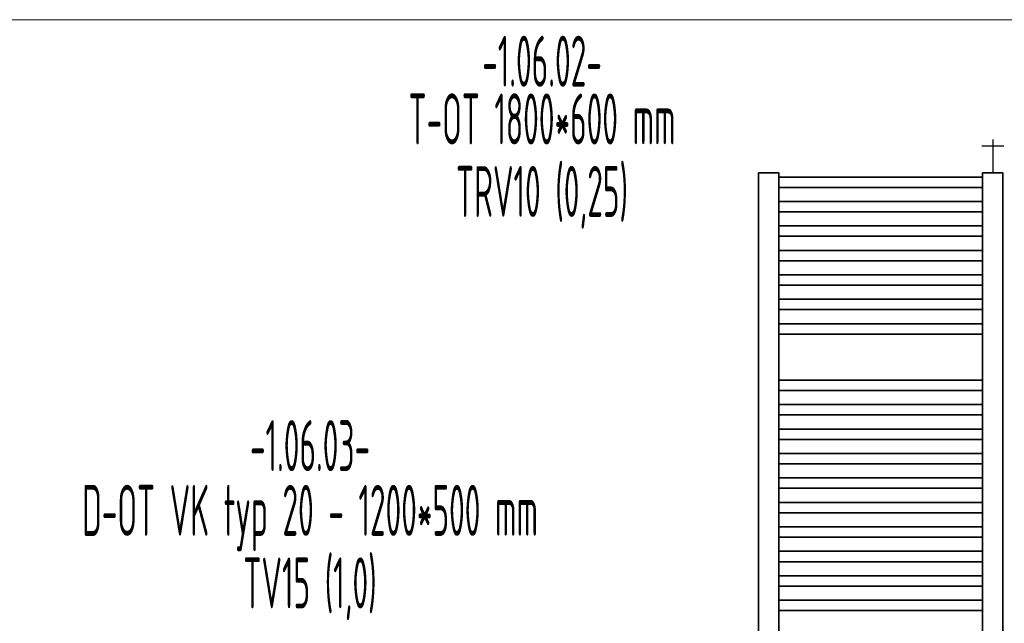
# Model space of a CAD drawing. Header units: millimetres. Extents: x 17747 to 112039, y -74980 to 446921.
# Tile 147 of 256: x 61556 to 63972, y -73742 to -72260. Entities that reach past the tile are written whole.
import ezdxf
from ezdxf.enums import TextEntityAlignment as Align

# ---------------------------------------------------------------- set-up
doc = ezdxf.new("R2010")
doc.units = ezdxf.units.MM
doc.linetypes.add('phl_thick', pattern=[0])
for name, color, linetype, lineweight in [('JS_VYT_POPIS - OBECNĚ', 7, 'Continuous', 5), ('UT_SCHÉMA_SYMBOLY', 7, 'Continuous', 25), ('UT_ZAŘÍZENÍ - OT', 3, 'Continuous', 35), ('VZT_50 POPIS - OBECNE', 7, 'Continuous', 5)]:
    doc.layers.add(name, color=color, linetype=linetype, lineweight=lineweight)
doc.styles.add('VZT_POPIS', font='isocp.shx', dxfattribs={"width": 0.6, "height": 125})

msp = doc.modelspace()

# ---------------------------------------------------------------- linework, layer by layer
at = {"layer": 'UT_SCHÉMA_SYMBOLY'}
for p, q in [((63916, -72570.2), (63970, -72570.2)), ((63943, -72554.2), (63943, -72636.1))]:
    msp.add_line(p, q, dxfattribs=at)
at = {"layer": 'UT_ZAŘÍZENÍ - OT', "linetype": 'Continuous'}
for p, q in [((63418, -72636.1), (63368, -72636.1)), ((63368, -72636.1), (63368, -74456.1)), ((63418, -74456.1), (63418, -72636.1)), ((63418, -72646.4), (63918, -72646.4)), ((63418, -72646.4), (63918, -72646.4)), ((63418, -72646.4), (63918, -72646.4)), ((63418, -72646.4), (63918, -72646.4)), ((63418, -72646.4), (63918, -72646.4)), ((63418, -72646.4), (63918, -72646.4)), ((63418, -72646.4), (63918, -72646.4)), ((63418, -72646.4), (63918, -72646.4)), ((63418, -72646.4), (63918, -72646.4)), ((63418, -72646.4), (63918, -72646.4)), ((63418, -72646.4), (63918, -72646.4)), ((63418, -72646.4), (63918, -72646.4)), ((63418, -72646.4), (63918, -72646.4)), ((63418, -72646.4), (63918, -72646.4)), ((63418, -72646.4), (63918, -72646.4)), ((63418, -72646.4), (63918, -72646.4)), ((63418, -72646.4), (63918, -72646.4)), ((63418, -72646.4), (63918, -72646.4)), ((63418, -72646.4), (63918, -72646.4)), ((63418, -72646.4), (63918, -72646.4)), ((63418, -72646.4), (63918, -72646.4)), ((63418, -72646.4), (63918, -72646.4)), ((63418, -72646.4), (63918, -72646.4)), ((63418, -72646.4), (63918, -72646.4)), ((63418, -72646.4), (63918, -72646.4)), ((63418, -72646.4), (63918, -72646.4)), ((63418, -72646.4), (63918, -72646.4)), ((63418, -72646.4), (63918, -72646.4)), ((63418, -72646.4), (63918, -72646.4)), ((63418, -72646.4), (63918, -72646.4)), ((63418, -72646.4), (63918, -72646.4)), ((63418, -72646.4), (63918, -72646.4)), ((63418, -72646.4), (63918, -72646.4)), ((63418, -72646.4), (63918, -72646.4)), ((63968, -72636.1), (63918, -72636.1)), ((63918, -72636.1), (63918, -74456.1)), ((63968, -74456.1), (63968, -72636.1)), ((63418, -72671.8), (63918, -72671.8)), ((63418, -72671.8), (63918, -72671.8)), ((63418, -72671.8), (63918, -72671.8)), ((63418, -72671.8), (63918, -72671.8)), ((63418, -72671.8), (63918, -72671.8)), ((63418, -72671.8), (63918, -72671.8)), ((63418, -72671.8), (63918, -72671.8)), ((63418, -72671.8), (63918, -72671.8)), ((63418, -72671.8), (63918, -72671.8)), ((63418, -72671.8), (63918, -72671.8)), ((63418, -72671.8), (63918, -72671.8)), ((63418, -72671.8), (63918, -72671.8)), ((63418, -72671.8), (63918, -72671.8)), ((63418, -72671.8), (63918, -72671.8)), ((63418, -72671.8), (63918, -72671.8)), ((63418, -72671.8), (63918, -72671.8)), ((63418, -72671.8), (63918, -72671.8)), ((63418, -72671.8), (63918, -72671.8)), ((63418, -72671.8), (63918, -72671.8)), ((63418, -72671.8), (63918, -72671.8)), ((63418, -72671.8), (63918, -72671.8)), ((63418, -72671.8), (63918, -72671.8)), ((63418, -72671.8), (63918, -72671.8)), ((63418, -72671.8), (63918, -72671.8)), ((63418, -72671.8), (63918, -72671.8)), ((63418, -72671.8), (63918, -72671.8)), ((63418, -72671.8), (63918, -72671.8)), ((63418, -72671.8), (63918, -72671.8)), ((63418, -72671.8), (63918, -72671.8)), ((63418, -72671.8), (63918, -72671.8)), ((63418, -72671.8), (63918, -72671.8)), ((63418, -72671.8), (63918, -72671.8)), ((63418, -72671.8), (63918, -72671.8)), ((63418, -72671.8), (63918, -72671.8)), ((63418, -72706.4), (63918, -72706.4)), ((63418, -72706.4), (63918, -72706.4)), ((63418, -72706.4), (63918, -72706.4)), ((63418, -72706.4), (63918, -72706.4)), ((63418, -72706.4), (63918, -72706.4)), ((63418, -72706.4), (63918, -72706.4)), ((63418, -72706.4), (63918, -72706.4)), ((63418, -72706.4), (63918, -72706.4)), ((63418, -72706.4), (63918, -72706.4)), ((63418, -72706.4), (63918, -72706.4)), ((63418, -72706.4), (63918, -72706.4)), ((63418, -72706.4), (63918, -72706.4)), ((63418, -72706.4), (63918, -72706.4)), ((63418, -72706.4), (63918, -72706.4)), ((63418, -72706.4), (63918, -72706.4)), ((63418, -72706.4), (63918, -72706.4)), ((63418, -72706.4), (63918, -72706.4)), ((63418, -72706.4), (63918, -72706.4)), ((63418, -72706.4), (63918, -72706.4)), ((63418, -72706.4), (63918, -72706.4)), ((63418, -72706.4), (63918, -72706.4)), ((63418, -72706.4), (63918, -72706.4)), ((63418, -72706.4), (63918, -72706.4)), ((63418, -72706.4), (63918, -72706.4)), ((63418, -72706.4), (63918, -72706.4)), ((63418, -72706.4), (63918, -72706.4)), ((63418, -72706.4), (63918, -72706.4)), ((63418, -72706.4), (63918, -72706.4)), ((63418, -72706.4), (63918, -72706.4)), ((63418, -72706.4), (63918, -72706.4)), ((63418, -72706.4), (63918, -72706.4)), ((63418, -72706.4), (63918, -72706.4)), ((63418, -72706.4), (63918, -72706.4)), ((63418, -72706.4), (63918, -72706.4)), ((63418, -72731.8), (63918, -72731.8)), ((63418, -72731.8), (63918, -72731.8)), ((63418, -72731.8), (63918, -72731.8)), ((63418, -72731.8), (63918, -72731.8)), ((63418, -72731.8), (63918, -72731.8)), ((63418, -72731.8), (63918, -72731.8)), ((63418, -72731.8), (63918, -72731.8)), ((63418, -72731.8), (63918, -72731.8)), ((63418, -72731.8), (63918, -72731.8)), ((63418, -72731.8), (63918, -72731.8)), ((63418, -72731.8), (63918, -72731.8)), ((63418, -72731.8), (63918, -72731.8)), ((63418, -72731.8), (63918, -72731.8)), ((63418, -72731.8), (63918, -72731.8)), ((63418, -72731.8), (63918, -72731.8)), ((63418, -72731.8), (63918, -72731.8)), ((63418, -72731.8), (63918, -72731.8)), ((63418, -72731.8), (63918, -72731.8)), ((63418, -72731.8), (63918, -72731.8)), ((63418, -72731.8), (63918, -72731.8)), ((63418, -72731.8), (63918, -72731.8)), ((63418, -72731.8), (63918, -72731.8)), ((63418, -72731.8), (63918, -72731.8)), ((63418, -72731.8), (63918, -72731.8)), ((63418, -72731.8), (63918, -72731.8)), ((63418, -72731.8), (63918, -72731.8)), ((63418, -72731.8), (63918, -72731.8)), ((63418, -72731.8), (63918, -72731.8)), ((63418, -72731.8), (63918, -72731.8)), ((63418, -72731.8), (63918, -72731.8)), ((63418, -72731.8), (63918, -72731.8)), ((63418, -72731.8), (63918, -72731.8)), ((63418, -72731.8), (63918, -72731.8)), ((63418, -72731.8), (63918, -72731.8)), ((63418, -72766.4), (63918, -72766.4)), ((63418, -72766.4), (63918, -72766.4)), ((63418, -72766.4), (63918, -72766.4)), ((63418, -72766.4), (63918, -72766.4)), ((63418, -72766.4), (63918, -72766.4)), ((63418, -72766.4), (63918, -72766.4)), ((63418, -72766.4), (63918, -72766.4)), ((63418, -72766.4), (63918, -72766.4)), ((63418, -72766.4), (63918, -72766.4)), ((63418, -72766.4), (63918, -72766.4)), ((63418, -72766.4), (63918, -72766.4)), ((63418, -72766.4), (63918, -72766.4)), ((63418, -72766.4), (63918, -72766.4)), ((63418, -72766.4), (63918, -72766.4)), ((63418, -72766.4), (63918, -72766.4)), ((63418, -72766.4), (63918, -72766.4)), ((63418, -72766.4), (63918, -72766.4)), ((63418, -72766.4), (63918, -72766.4)), ((63418, -72766.4), (63918, -72766.4)), ((63418, -72766.4), (63918, -72766.4)), ((63418, -72766.4), (63918, -72766.4)), ((63418, -72766.4), (63918, -72766.4)), ((63418, -72766.4), (63918, -72766.4)), ((63418, -72766.4), (63918, -72766.4)), ((63418, -72766.4), (63918, -72766.4)), ((63418, -72766.4), (63918, -72766.4)), ((63418, -72766.4), (63918, -72766.4)), ((63418, -72766.4), (63918, -72766.4)), ((63418, -72766.4), (63918, -72766.4)), ((63418, -72766.4), (63918, -72766.4)), ((63418, -72766.4), (63918, -72766.4)), ((63418, -72766.4), (63918, -72766.4)), ((63418, -72766.4), (63918, -72766.4)), ((63418, -72766.4), (63918, -72766.4)), ((63418, -72791.8), (63918, -72791.8)), ((63418, -72791.8), (63918, -72791.8)), ((63418, -72791.8), (63918, -72791.8)), ((63418, -72791.8), (63918, -72791.8)), ((63418, -72791.8), (63918, -72791.8)), ((63418, -72791.8), (63918, -72791.8)), ((63418, -72791.8), (63918, -72791.8)), ((63418, -72791.8), (63918, -72791.8)), ((63418, -72791.8), (63918, -72791.8)), ((63418, -72791.8), (63918, -72791.8)), ((63418, -72791.8), (63918, -72791.8)), ((63418, -72791.8), (63918, -72791.8)), ((63418, -72791.8), (63918, -72791.8)), ((63418, -72791.8), (63918, -72791.8)), ((63418, -72791.8), (63918, -72791.8)), ((63418, -72791.8), (63918, -72791.8)), ((63418, -72791.8), (63918, -72791.8)), ((63418, -72791.8), (63918, -72791.8)), ((63418, -72791.8), (63918, -72791.8)), ((63418, -72791.8), (63918, -72791.8)), ((63418, -72791.8), (63918, -72791.8)), ((63418, -72791.8), (63918, -72791.8)), ((63418, -72791.8), (63918, -72791.8)), ((63418, -72791.8), (63918, -72791.8)), ((63418, -72791.8), (63918, -72791.8)), ((63418, -72791.8), (63918, -72791.8)), ((63418, -72791.8), (63918, -72791.8)), ((63418, -72791.8), (63918, -72791.8)), ((63418, -72791.8), (63918, -72791.8)), ((63418, -72791.8), (63918, -72791.8)), ((63418, -72791.8), (63918, -72791.8)), ((63418, -72791.8), (63918, -72791.8)), ((63418, -72791.8), (63918, -72791.8)), ((63418, -72791.8), (63918, -72791.8)), ((63418, -72826.4), (63918, -72826.4)), ((63418, -72826.4), (63918, -72826.4)), ((63418, -72826.4), (63918, -72826.4)), ((63418, -72826.4), (63918, -72826.4)), ((63418, -72826.4), (63918, -72826.4)), ((63418, -72826.4), (63918, -72826.4)), ((63418, -72826.4), (63918, -72826.4)), ((63418, -72826.4), (63918, -72826.4)), ((63418, -72826.4), (63918, -72826.4)), ((63418, -72826.4), (63918, -72826.4)), ((63418, -72826.4), (63918, -72826.4)), ((63418, -72826.4), (63918, -72826.4)), ((63418, -72826.4), (63918, -72826.4)), ((63418, -72826.4), (63918, -72826.4)), ((63418, -72826.4), (63918, -72826.4)), ((63418, -72826.4), (63918, -72826.4)), ((63418, -72826.4), (63918, -72826.4)), ((63418, -72826.4), (63918, -72826.4)), ((63418, -72826.4), (63918, -72826.4)), ((63418, -72826.4), (63918, -72826.4)), ((63418, -72826.4), (63918, -72826.4)), ((63418, -72826.4), (63918, -72826.4)), ((63418, -72826.4), (63918, -72826.4)), ((63418, -72826.4), (63918, -72826.4)), ((63418, -72826.4), (63918, -72826.4)), ((63418, -72826.4), (63918, -72826.4)), ((63418, -72826.4), (63918, -72826.4)), ((63418, -72826.4), (63918, -72826.4)), ((63418, -72826.4), (63918, -72826.4)), ((63418, -72826.4), (63918, -72826.4)), ((63418, -72826.4), (63918, -72826.4)), ((63418, -72826.4), (63918, -72826.4)), ((63418, -72826.4), (63918, -72826.4)), ((63418, -72826.4), (63918, -72826.4)), ((63418, -72851.8), (63918, -72851.8)), ((63418, -72851.8), (63918, -72851.8)), ((63418, -72851.8), (63918, -72851.8)), ((63418, -72851.8), (63918, -72851.8)), ((63418, -72851.8), (63918, -72851.8)), ((63418, -72851.8), (63918, -72851.8)), ((63418, -72851.8), (63918, -72851.8)), ((63418, -72851.8), (63918, -72851.8)), ((63418, -72851.8), (63918, -72851.8)), ((63418, -72851.8), (63918, -72851.8)), ((63418, -72851.8), (63918, -72851.8)), ((63418, -72851.8), (63918, -72851.8)), ((63418, -72851.8), (63918, -72851.8)), ((63418, -72851.8), (63918, -72851.8)), ((63418, -72851.8), (63918, -72851.8)), ((63418, -72851.8), (63918, -72851.8)), ((63418, -72851.8), (63918, -72851.8)), ((63418, -72851.8), (63918, -72851.8)), ((63418, -72851.8), (63918, -72851.8)), ((63418, -72851.8), (63918, -72851.8)), ((63418, -72851.8), (63918, -72851.8)), ((63418, -72851.8), (63918, -72851.8)), ((63418, -72851.8), (63918, -72851.8)), ((63418, -72851.8), (63918, -72851.8)), ((63418, -72851.8), (63918, -72851.8)), ((63418, -72851.8), (63918, -72851.8)), ((63418, -72851.8), (63918, -72851.8)), ((63418, -72851.8), (63918, -72851.8)), ((63418, -72851.8), (63918, -72851.8)), ((63418, -72851.8), (63918, -72851.8)), ((63418, -72851.8), (63918, -72851.8)), ((63418, -72851.8), (63918, -72851.8)), ((63418, -72851.8), (63918, -72851.8)), ((63418, -72851.8), (63918, -72851.8)), ((63418, -72886.4), (63918, -72886.4)), ((63418, -72886.4), (63918, -72886.4)), ((63418, -72886.4), (63918, -72886.4)), ((63418, -72886.4), (63918, -72886.4)), ((63418, -72886.4), (63918, -72886.4)), ((63418, -72886.4), (63918, -72886.4)), ((63418, -72886.4), (63918, -72886.4)), ((63418, -72886.4), (63918, -72886.4)), ((63418, -72886.4), (63918, -72886.4)), ((63418, -72886.4), (63918, -72886.4)), ((63418, -72886.4), (63918, -72886.4)), ((63418, -72886.4), (63918, -72886.4)), ((63418, -72886.4), (63918, -72886.4)), ((63418, -72886.4), (63918, -72886.4)), ((63418, -72886.4), (63918, -72886.4)), ((63418, -72886.4), (63918, -72886.4)), ((63418, -72886.4), (63918, -72886.4)), ((63418, -72886.4), (63918, -72886.4)), ((63418, -72886.4), (63918, -72886.4)), ((63418, -72886.4), (63918, -72886.4)), ((63418, -72886.4), (63918, -72886.4)), ((63418, -72886.4), (63918, -72886.4)), ((63418, -72886.4), (63918, -72886.4)), ((63418, -72886.4), (63918, -72886.4)), ((63418, -72886.4), (63918, -72886.4)), ((63418, -72886.4), (63918, -72886.4)), ((63418, -72886.4), (63918, -72886.4)), ((63418, -72886.4), (63918, -72886.4)), ((63418, -72886.4), (63918, -72886.4)), ((63418, -72886.4), (63918, -72886.4)), ((63418, -72886.4), (63918, -72886.4)), ((63418, -72886.4), (63918, -72886.4)), ((63418, -72886.4), (63918, -72886.4)), ((63418, -72886.4), (63918, -72886.4)), ((63418, -72911.8), (63918, -72911.8)), ((63418, -72911.8), (63918, -72911.8)), ((63418, -72911.8), (63918, -72911.8)), ((63418, -72911.8), (63918, -72911.8)), ((63418, -72911.8), (63918, -72911.8)), ((63418, -72911.8), (63918, -72911.8)), ((63418, -72911.8), (63918, -72911.8)), ((63418, -72911.8), (63918, -72911.8)), ((63418, -72911.8), (63918, -72911.8)), ((63418, -72911.8), (63918, -72911.8)), ((63418, -72911.8), (63918, -72911.8)), ((63418, -72911.8), (63918, -72911.8)), ((63418, -72911.8), (63918, -72911.8)), ((63418, -72911.8), (63918, -72911.8)), ((63418, -72911.8), (63918, -72911.8)), ((63418, -72911.8), (63918, -72911.8)), ((63418, -72911.8), (63918, -72911.8)), ((63418, -72911.8), (63918, -72911.8)), ((63418, -72911.8), (63918, -72911.8)), ((63418, -72911.8), (63918, -72911.8)), ((63418, -72911.8), (63918, -72911.8)), ((63418, -72911.8), (63918, -72911.8)), ((63418, -72911.8), (63918, -72911.8)), ((63418, -72911.8), (63918, -72911.8)), ((63418, -72911.8), (63918, -72911.8)), ((63418, -72911.8), (63918, -72911.8)), ((63418, -72911.8), (63918, -72911.8)), ((63418, -72911.8), (63918, -72911.8)), ((63418, -72911.8), (63918, -72911.8)), ((63418, -72911.8), (63918, -72911.8)), ((63418, -72911.8), (63918, -72911.8)), ((63418, -72911.8), (63918, -72911.8)), ((63418, -72911.8), (63918, -72911.8)), ((63418, -72911.8), (63918, -72911.8)), ((63418, -72946.4), (63918, -72946.4)), ((63418, -72946.4), (63918, -72946.4)), ((63418, -72946.4), (63918, -72946.4)), ((63418, -72946.4), (63918, -72946.4)), ((63418, -72946.4), (63918, -72946.4)), ((63418, -72946.4), (63918, -72946.4)), ((63418, -72946.4), (63918, -72946.4)), ((63418, -72946.4), (63918, -72946.4)), ((63418, -72946.4), (63918, -72946.4)), ((63418, -72946.4), (63918, -72946.4)), ((63418, -72946.4), (63918, -72946.4)), ((63418, -72946.4), (63918, -72946.4)), ((63418, -72946.4), (63918, -72946.4)), ((63418, -72946.4), (63918, -72946.4)), ((63418, -72946.4), (63918, -72946.4)), ((63418, -72946.4), (63918, -72946.4)), ((63418, -72946.4), (63918, -72946.4)), ((63418, -72946.4), (63918, -72946.4)), ((63418, -72946.4), (63918, -72946.4)), ((63418, -72946.4), (63918, -72946.4)), ((63418, -72946.4), (63918, -72946.4)), ((63418, -72946.4), (63918, -72946.4)), ((63418, -72946.4), (63918, -72946.4)), ((63418, -72946.4), (63918, -72946.4)), ((63418, -72946.4), (63918, -72946.4)), ((63418, -72946.4), (63918, -72946.4)), ((63418, -72946.4), (63918, -72946.4)), ((63418, -72946.4), (63918, -72946.4)), ((63418, -72946.4), (63918, -72946.4)), ((63418, -72946.4), (63918, -72946.4)), ((63418, -72946.4), (63918, -72946.4)), ((63418, -72946.4), (63918, -72946.4)), ((63418, -72946.4), (63918, -72946.4)), ((63418, -72946.4), (63918, -72946.4)), ((63418, -72971.8), (63918, -72971.8)), ((63418, -72971.8), (63918, -72971.8)), ((63418, -72971.8), (63918, -72971.8)), ((63418, -72971.8), (63918, -72971.8)), ((63418, -72971.8), (63918, -72971.8)), ((63418, -72971.8), (63918, -72971.8)), ((63418, -72971.8), (63918, -72971.8)), ((63418, -72971.8), (63918, -72971.8)), ((63418, -72971.8), (63918, -72971.8)), ((63418, -72971.8), (63918, -72971.8)), ((63418, -72971.8), (63918, -72971.8)), ((63418, -72971.8), (63918, -72971.8)), ((63418, -72971.8), (63918, -72971.8)), ((63418, -72971.8), (63918, -72971.8)), ((63418, -72971.8), (63918, -72971.8)), ((63418, -72971.8), (63918, -72971.8)), ((63418, -72971.8), (63918, -72971.8)), ((63418, -72971.8), (63918, -72971.8)), ((63418, -72971.8), (63918, -72971.8)), ((63418, -72971.8), (63918, -72971.8)), ((63418, -72971.8), (63918, -72971.8)), ((63418, -72971.8), (63918, -72971.8)), ((63418, -72971.8), (63918, -72971.8)), ((63418, -72971.8), (63918, -72971.8)), ((63418, -72971.8), (63918, -72971.8)), ((63418, -72971.8), (63918, -72971.8)), ((63418, -72971.8), (63918, -72971.8)), ((63418, -72971.8), (63918, -72971.8)), ((63418, -72971.8), (63918, -72971.8)), ((63418, -72971.8), (63918, -72971.8)), ((63418, -72971.8), (63918, -72971.8)), ((63418, -72971.8), (63918, -72971.8)), ((63418, -72971.8), (63918, -72971.8)), ((63418, -72971.8), (63918, -72971.8)), ((63418, -73006.4), (63918, -73006.4)), ((63418, -73006.4), (63918, -73006.4)), ((63418, -73006.4), (63918, -73006.4)), ((63418, -73006.4), (63918, -73006.4)), ((63418, -73006.4), (63918, -73006.4)), ((63418, -73006.4), (63918, -73006.4)), ((63418, -73006.4), (63918, -73006.4)), ((63418, -73006.4), (63918, -73006.4)), ((63418, -73006.4), (63918, -73006.4)), ((63418, -73006.4), (63918, -73006.4)), ((63418, -73006.4), (63918, -73006.4)), ((63418, -73006.4), (63918, -73006.4)), ((63418, -73006.4), (63918, -73006.4)), ((63418, -73006.4), (63918, -73006.4)), ((63418, -73006.4), (63918, -73006.4)), ((63418, -73006.4), (63918, -73006.4)), ((63418, -73006.4), (63918, -73006.4)), ((63418, -73006.4), (63918, -73006.4)), ((63418, -73006.4), (63918, -73006.4)), ((63418, -73006.4), (63918, -73006.4)), ((63418, -73006.4), (63918, -73006.4)), ((63418, -73006.4), (63918, -73006.4)), ((63418, -73006.4), (63918, -73006.4)), ((63418, -73006.4), (63918, -73006.4)), ((63418, -73006.4), (63918, -73006.4)), ((63418, -73006.4), (63918, -73006.4)), ((63418, -73006.4), (63918, -73006.4)), ((63418, -73006.4), (63918, -73006.4)), ((63418, -73006.4), (63918, -73006.4)), ((63418, -73006.4), (63918, -73006.4)), ((63418, -73006.4), (63918, -73006.4)), ((63418, -73006.4), (63918, -73006.4)), ((63418, -73006.4), (63918, -73006.4)), ((63418, -73006.4), (63918, -73006.4)), ((63418, -73031.8), (63918, -73031.8)), ((63418, -73031.8), (63918, -73031.8)), ((63418, -73031.8), (63918, -73031.8)), ((63418, -73031.8), (63918, -73031.8)), ((63418, -73031.8), (63918, -73031.8)), ((63418, -73031.8), (63918, -73031.8)), ((63418, -73031.8), (63918, -73031.8)), ((63418, -73031.8), (63918, -73031.8)), ((63418, -73031.8), (63918, -73031.8)), ((63418, -73031.8), (63918, -73031.8)), ((63418, -73031.8), (63918, -73031.8)), ((63418, -73031.8), (63918, -73031.8)), ((63418, -73031.8), (63918, -73031.8)), ((63418, -73031.8), (63918, -73031.8)), ((63418, -73031.8), (63918, -73031.8)), ((63418, -73031.8), (63918, -73031.8)), ((63418, -73031.8), (63918, -73031.8)), ((63418, -73031.8), (63918, -73031.8)), ((63418, -73031.8), (63918, -73031.8)), ((63418, -73031.8), (63918, -73031.8)), ((63418, -73031.8), (63918, -73031.8)), ((63418, -73031.8), (63918, -73031.8)), ((63418, -73031.8), (63918, -73031.8)), ((63418, -73031.8), (63918, -73031.8)), ((63418, -73031.8), (63918, -73031.8)), ((63418, -73031.8), (63918, -73031.8)), ((63418, -73031.8), (63918, -73031.8)), ((63418, -73031.8), (63918, -73031.8)), ((63418, -73031.8), (63918, -73031.8)), ((63418, -73031.8), (63918, -73031.8)), ((63418, -73031.8), (63918, -73031.8)), ((63418, -73031.8), (63918, -73031.8)), ((63418, -73031.8), (63918, -73031.8)), ((63418, -73031.8), (63918, -73031.8)), ((63418, -73144.9), (63918, -73144.9)), ((63418, -73144.9), (63918, -73144.9)), ((63418, -73144.9), (63918, -73144.9)), ((63418, -73144.9), (63918, -73144.9)), ((63418, -73144.9), (63918, -73144.9)), ((63418, -73144.9), (63918, -73144.9)), ((63418, -73144.9), (63918, -73144.9)), ((63418, -73144.9), (63918, -73144.9)), ((63418, -73144.9), (63918, -73144.9)), ((63418, -73144.9), (63918, -73144.9)), ((63418, -73144.9), (63918, -73144.9)), ((63418, -73144.9), (63918, -73144.9)), ((63418, -73144.9), (63918, -73144.9)), ((63418, -73144.9), (63918, -73144.9)), ((63418, -73144.9), (63918, -73144.9)), ((63418, -73144.9), (63918, -73144.9)), ((63418, -73144.9), (63918, -73144.9)), ((63418, -73144.9), (63918, -73144.9)), ((63418, -73144.9), (63918, -73144.9)), ((63418, -73144.9), (63918, -73144.9)), ((63418, -73144.9), (63918, -73144.9)), ((63418, -73144.9), (63918, -73144.9)), ((63418, -73144.9), (63918, -73144.9)), ((63418, -73144.9), (63918, -73144.9)), ((63418, -73144.9), (63918, -73144.9)), ((63418, -73144.9), (63918, -73144.9)), ((63418, -73144.9), (63918, -73144.9)), ((63418, -73144.9), (63918, -73144.9)), ((63418, -73144.9), (63918, -73144.9)), ((63418, -73144.9), (63918, -73144.9)), ((63418, -73144.9), (63918, -73144.9)), ((63418, -73144.9), (63918, -73144.9)), ((63418, -73144.9), (63918, -73144.9)), ((63418, -73144.9), (63918, -73144.9)), ((63418, -73170.4), (63918, -73170.4)), ((63418, -73170.4), (63918, -73170.4)), ((63418, -73170.4), (63918, -73170.4)), ((63418, -73170.4), (63918, -73170.4)), ((63418, -73170.4), (63918, -73170.4)), ((63418, -73170.4), (63918, -73170.4)), ((63418, -73170.4), (63918, -73170.4)), ((63418, -73170.4), (63918, -73170.4)), ((63418, -73170.4), (63918, -73170.4)), ((63418, -73170.4), (63918, -73170.4)), ((63418, -73170.4), (63918, -73170.4)), ((63418, -73170.4), (63918, -73170.4)), ((63418, -73170.4), (63918, -73170.4)), ((63418, -73170.4), (63918, -73170.4)), ((63418, -73170.4), (63918, -73170.4)), ((63418, -73170.4), (63918, -73170.4)), ((63418, -73170.4), (63918, -73170.4)), ((63418, -73170.4), (63918, -73170.4)), ((63418, -73170.4), (63918, -73170.4)), ((63418, -73170.4), (63918, -73170.4)), ((63418, -73170.4), (63918, -73170.4)), ((63418, -73170.4), (63918, -73170.4)), ((63418, -73170.4), (63918, -73170.4)), ((63418, -73170.4), (63918, -73170.4)), ((63418, -73170.4), (63918, -73170.4)), ((63418, -73170.4), (63918, -73170.4)), ((63418, -73170.4), (63918, -73170.4)), ((63418, -73170.4), (63918, -73170.4)), ((63418, -73170.4), (63918, -73170.4)), ((63418, -73170.4), (63918, -73170.4)), ((63418, -73170.4), (63918, -73170.4)), ((63418, -73170.4), (63918, -73170.4)), ((63418, -73170.4), (63918, -73170.4)), ((63418, -73170.4), (63918, -73170.4)), ((63418, -73204.9), (63918, -73204.9)), ((63418, -73204.9), (63918, -73204.9)), ((63418, -73204.9), (63918, -73204.9)), ((63418, -73204.9), (63918, -73204.9)), ((63418, -73204.9), (63918, -73204.9)), ((63418, -73204.9), (63918, -73204.9)), ((63418, -73204.9), (63918, -73204.9)), ((63418, -73204.9), (63918, -73204.9)), ((63418, -73204.9), (63918, -73204.9)), ((63418, -73204.9), (63918, -73204.9)), ((63418, -73204.9), (63918, -73204.9)), ((63418, -73204.9), (63918, -73204.9)), ((63418, -73204.9), (63918, -73204.9)), ((63418, -73204.9), (63918, -73204.9)), ((63418, -73204.9), (63918, -73204.9)), ((63418, -73204.9), (63918, -73204.9)), ((63418, -73204.9), (63918, -73204.9)), ((63418, -73204.9), (63918, -73204.9)), ((63418, -73204.9), (63918, -73204.9)), ((63418, -73204.9), (63918, -73204.9)), ((63418, -73204.9), (63918, -73204.9)), ((63418, -73204.9), (63918, -73204.9)), ((63418, -73204.9), (63918, -73204.9)), ((63418, -73204.9), (63918, -73204.9)), ((63418, -73204.9), (63918, -73204.9)), ((63418, -73204.9), (63918, -73204.9)), ((63418, -73204.9), (63918, -73204.9)), ((63418, -73204.9), (63918, -73204.9)), ((63418, -73204.9), (63918, -73204.9)), ((63418, -73204.9), (63918, -73204.9)), ((63418, -73204.9), (63918, -73204.9)), ((63418, -73204.9), (63918, -73204.9)), ((63418, -73204.9), (63918, -73204.9)), ((63418, -73204.9), (63918, -73204.9)), ((63418, -73230.4), (63918, -73230.4)), ((63418, -73230.4), (63918, -73230.4)), ((63418, -73230.4), (63918, -73230.4)), ((63418, -73230.4), (63918, -73230.4)), ((63418, -73230.4), (63918, -73230.4)), ((63418, -73230.4), (63918, -73230.4)), ((63418, -73230.4), (63918, -73230.4)), ((63418, -73230.4), (63918, -73230.4)), ((63418, -73230.4), (63918, -73230.4)), ((63418, -73230.4), (63918, -73230.4)), ((63418, -73230.4), (63918, -73230.4)), ((63418, -73230.4), (63918, -73230.4)), ((63418, -73230.4), (63918, -73230.4)), ((63418, -73230.4), (63918, -73230.4)), ((63418, -73230.4), (63918, -73230.4)), ((63418, -73230.4), (63918, -73230.4)), ((63418, -73230.4), (63918, -73230.4)), ((63418, -73230.4), (63918, -73230.4)), ((63418, -73230.4), (63918, -73230.4)), ((63418, -73230.4), (63918, -73230.4)), ((63418, -73230.4), (63918, -73230.4)), ((63418, -73230.4), (63918, -73230.4)), ((63418, -73230.4), (63918, -73230.4)), ((63418, -73230.4), (63918, -73230.4)), ((63418, -73230.4), (63918, -73230.4)), ((63418, -73230.4), (63918, -73230.4)), ((63418, -73230.4), (63918, -73230.4)), ((63418, -73230.4), (63918, -73230.4)), ((63418, -73230.4), (63918, -73230.4)), ((63418, -73230.4), (63918, -73230.4)), ((63418, -73230.4), (63918, -73230.4)), ((63418, -73230.4), (63918, -73230.4)), ((63418, -73230.4), (63918, -73230.4)), ((63418, -73230.4), (63918, -73230.4)), ((63418, -73264.9), (63918, -73264.9)), ((63418, -73264.9), (63918, -73264.9)), ((63418, -73264.9), (63918, -73264.9)), ((63418, -73264.9), (63918, -73264.9)), ((63418, -73264.9), (63918, -73264.9)), ((63418, -73264.9), (63918, -73264.9)), ((63418, -73264.9), (63918, -73264.9)), ((63418, -73264.9), (63918, -73264.9)), ((63418, -73264.9), (63918, -73264.9)), ((63418, -73264.9), (63918, -73264.9)), ((63418, -73264.9), (63918, -73264.9)), ((63418, -73264.9), (63918, -73264.9)), ((63418, -73264.9), (63918, -73264.9)), ((63418, -73264.9), (63918, -73264.9)), ((63418, -73264.9), (63918, -73264.9)), ((63418, -73264.9), (63918, -73264.9)), ((63418, -73264.9), (63918, -73264.9)), ((63418, -73264.9), (63918, -73264.9)), ((63418, -73264.9), (63918, -73264.9)), ((63418, -73264.9), (63918, -73264.9)), ((63418, -73264.9), (63918, -73264.9)), ((63418, -73264.9), (63918, -73264.9)), ((63418, -73264.9), (63918, -73264.9)), ((63418, -73264.9), (63918, -73264.9)), ((63418, -73264.9), (63918, -73264.9)), ((63418, -73264.9), (63918, -73264.9)), ((63418, -73264.9), (63918, -73264.9)), ((63418, -73264.9), (63918, -73264.9)), ((63418, -73264.9), (63918, -73264.9)), ((63418, -73264.9), (63918, -73264.9)), ((63418, -73264.9), (63918, -73264.9)), ((63418, -73264.9), (63918, -73264.9)), ((63418, -73264.9), (63918, -73264.9)), ((63418, -73264.9), (63918, -73264.9)), ((63418, -73290.4), (63918, -73290.4)), ((63418, -73290.4), (63918, -73290.4)), ((63418, -73290.4), (63918, -73290.4)), ((63418, -73290.4), (63918, -73290.4)), ((63418, -73290.4), (63918, -73290.4)), ((63418, -73290.4), (63918, -73290.4)), ((63418, -73290.4), (63918, -73290.4)), ((63418, -73290.4), (63918, -73290.4)), ((63418, -73290.4), (63918, -73290.4)), ((63418, -73290.4), (63918, -73290.4)), ((63418, -73290.4), (63918, -73290.4)), ((63418, -73290.4), (63918, -73290.4)), ((63418, -73290.4), (63918, -73290.4)), ((63418, -73290.4), (63918, -73290.4)), ((63418, -73290.4), (63918, -73290.4)), ((63418, -73290.4), (63918, -73290.4)), ((63418, -73290.4), (63918, -73290.4)), ((63418, -73290.4), (63918, -73290.4)), ((63418, -73290.4), (63918, -73290.4)), ((63418, -73290.4), (63918, -73290.4)), ((63418, -73290.4), (63918, -73290.4)), ((63418, -73290.4), (63918, -73290.4)), ((63418, -73290.4), (63918, -73290.4)), ((63418, -73290.4), (63918, -73290.4)), ((63418, -73290.4), (63918, -73290.4)), ((63418, -73290.4), (63918, -73290.4)), ((63418, -73290.4), (63918, -73290.4)), ((63418, -73290.4), (63918, -73290.4)), ((63418, -73290.4), (63918, -73290.4)), ((63418, -73290.4), (63918, -73290.4)), ((63418, -73290.4), (63918, -73290.4)), ((63418, -73290.4), (63918, -73290.4)), ((63418, -73290.4), (63918, -73290.4)), ((63418, -73290.4), (63918, -73290.4)), ((63418, -73324.9), (63918, -73324.9)), ((63418, -73324.9), (63918, -73324.9)), ((63418, -73324.9), (63918, -73324.9)), ((63418, -73324.9), (63918, -73324.9)), ((63418, -73324.9), (63918, -73324.9)), ((63418, -73324.9), (63918, -73324.9)), ((63418, -73324.9), (63918, -73324.9)), ((63418, -73324.9), (63918, -73324.9)), ((63418, -73324.9), (63918, -73324.9)), ((63418, -73324.9), (63918, -73324.9)), ((63418, -73324.9), (63918, -73324.9)), ((63418, -73324.9), (63918, -73324.9)), ((63418, -73324.9), (63918, -73324.9)), ((63418, -73324.9), (63918, -73324.9)), ((63418, -73324.9), (63918, -73324.9)), ((63418, -73324.9), (63918, -73324.9)), ((63418, -73324.9), (63918, -73324.9)), ((63418, -73324.9), (63918, -73324.9)), ((63418, -73324.9), (63918, -73324.9)), ((63418, -73324.9), (63918, -73324.9)), ((63418, -73324.9), (63918, -73324.9)), ((63418, -73324.9), (63918, -73324.9)), ((63418, -73324.9), (63918, -73324.9)), ((63418, -73324.9), (63918, -73324.9)), ((63418, -73324.9), (63918, -73324.9)), ((63418, -73324.9), (63918, -73324.9)), ((63418, -73324.9), (63918, -73324.9)), ((63418, -73324.9), (63918, -73324.9)), ((63418, -73324.9), (63918, -73324.9)), ((63418, -73324.9), (63918, -73324.9)), ((63418, -73324.9), (63918, -73324.9)), ((63418, -73324.9), (63918, -73324.9)), ((63418, -73324.9), (63918, -73324.9)), ((63418, -73324.9), (63918, -73324.9)), ((63418, -73350.4), (63918, -73350.4)), ((63418, -73350.4), (63918, -73350.4)), ((63418, -73350.4), (63918, -73350.4)), ((63418, -73350.4), (63918, -73350.4)), ((63418, -73350.4), (63918, -73350.4)), ((63418, -73350.4), (63918, -73350.4)), ((63418, -73350.4), (63918, -73350.4)), ((63418, -73350.4), (63918, -73350.4)), ((63418, -73350.4), (63918, -73350.4)), ((63418, -73350.4), (63918, -73350.4)), ((63418, -73350.4), (63918, -73350.4)), ((63418, -73350.4), (63918, -73350.4)), ((63418, -73350.4), (63918, -73350.4)), ((63418, -73350.4), (63918, -73350.4)), ((63418, -73350.4), (63918, -73350.4)), ((63418, -73350.4), (63918, -73350.4)), ((63418, -73350.4), (63918, -73350.4)), ((63418, -73350.4), (63918, -73350.4)), ((63418, -73350.4), (63918, -73350.4)), ((63418, -73350.4), (63918, -73350.4)), ((63418, -73350.4), (63918, -73350.4)), ((63418, -73350.4), (63918, -73350.4)), ((63418, -73350.4), (63918, -73350.4)), ((63418, -73350.4), (63918, -73350.4)), ((63418, -73350.4), (63918, -73350.4)), ((63418, -73350.4), (63918, -73350.4)), ((63418, -73350.4), (63918, -73350.4)), ((63418, -73350.4), (63918, -73350.4)), ((63418, -73350.4), (63918, -73350.4)), ((63418, -73350.4), (63918, -73350.4)), ((63418, -73350.4), (63918, -73350.4)), ((63418, -73350.4), (63918, -73350.4)), ((63418, -73350.4), (63918, -73350.4)), ((63418, -73350.4), (63918, -73350.4)), ((63418, -73384.9), (63918, -73384.9)), ((63418, -73384.9), (63918, -73384.9)), ((63418, -73384.9), (63918, -73384.9)), ((63418, -73384.9), (63918, -73384.9)), ((63418, -73384.9), (63918, -73384.9)), ((63418, -73384.9), (63918, -73384.9)), ((63418, -73384.9), (63918, -73384.9)), ((63418, -73384.9), (63918, -73384.9)), ((63418, -73384.9), (63918, -73384.9)), ((63418, -73384.9), (63918, -73384.9)), ((63418, -73384.9), (63918, -73384.9)), ((63418, -73384.9), (63918, -73384.9)), ((63418, -73384.9), (63918, -73384.9)), ((63418, -73384.9), (63918, -73384.9)), ((63418, -73384.9), (63918, -73384.9)), ((63418, -73384.9), (63918, -73384.9)), ((63418, -73384.9), (63918, -73384.9)), ((63418, -73384.9), (63918, -73384.9)), ((63418, -73384.9), (63918, -73384.9)), ((63418, -73384.9), (63918, -73384.9)), ((63418, -73384.9), (63918, -73384.9)), ((63418, -73384.9), (63918, -73384.9)), ((63418, -73384.9), (63918, -73384.9)), ((63418, -73384.9), (63918, -73384.9)), ((63418, -73384.9), (63918, -73384.9)), ((63418, -73384.9), (63918, -73384.9)), ((63418, -73384.9), (63918, -73384.9)), ((63418, -73384.9), (63918, -73384.9)), ((63418, -73384.9), (63918, -73384.9)), ((63418, -73384.9), (63918, -73384.9)), ((63418, -73384.9), (63918, -73384.9)), ((63418, -73384.9), (63918, -73384.9)), ((63418, -73384.9), (63918, -73384.9)), ((63418, -73384.9), (63918, -73384.9)), ((63418, -73410.4), (63918, -73410.4)), ((63418, -73410.4), (63918, -73410.4)), ((63418, -73410.4), (63918, -73410.4)), ((63418, -73410.4), (63918, -73410.4)), ((63418, -73410.4), (63918, -73410.4)), ((63418, -73410.4), (63918, -73410.4)), ((63418, -73410.4), (63918, -73410.4)), ((63418, -73410.4), (63918, -73410.4)), ((63418, -73410.4), (63918, -73410.4)), ((63418, -73410.4), (63918, -73410.4)), ((63418, -73410.4), (63918, -73410.4)), ((63418, -73410.4), (63918, -73410.4)), ((63418, -73410.4), (63918, -73410.4)), ((63418, -73410.4), (63918, -73410.4)), ((63418, -73410.4), (63918, -73410.4)), ((63418, -73410.4), (63918, -73410.4)), ((63418, -73410.4), (63918, -73410.4)), ((63418, -73410.4), (63918, -73410.4)), ((63418, -73410.4), (63918, -73410.4)), ((63418, -73410.4), (63918, -73410.4)), ((63418, -73410.4), (63918, -73410.4)), ((63418, -73410.4), (63918, -73410.4)), ((63418, -73410.4), (63918, -73410.4)), ((63418, -73410.4), (63918, -73410.4)), ((63418, -73410.4), (63918, -73410.4)), ((63418, -73410.4), (63918, -73410.4)), ((63418, -73410.4), (63918, -73410.4)), ((63418, -73410.4), (63918, -73410.4)), ((63418, -73410.4), (63918, -73410.4)), ((63418, -73410.4), (63918, -73410.4)), ((63418, -73410.4), (63918, -73410.4)), ((63418, -73410.4), (63918, -73410.4)), ((63418, -73410.4), (63918, -73410.4)), ((63418, -73410.4), (63918, -73410.4)), ((63418, -73444.9), (63918, -73444.9)), ((63418, -73444.9), (63918, -73444.9)), ((63418, -73444.9), (63918, -73444.9)), ((63418, -73444.9), (63918, -73444.9)), ((63418, -73444.9), (63918, -73444.9)), ((63418, -73444.9), (63918, -73444.9)), ((63418, -73444.9), (63918, -73444.9)), ((63418, -73444.9), (63918, -73444.9)), ((63418, -73444.9), (63918, -73444.9)), ((63418, -73444.9), (63918, -73444.9)), ((63418, -73444.9), (63918, -73444.9)), ((63418, -73444.9), (63918, -73444.9)), ((63418, -73444.9), (63918, -73444.9)), ((63418, -73444.9), (63918, -73444.9)), ((63418, -73444.9), (63918, -73444.9)), ((63418, -73444.9), (63918, -73444.9)), ((63418, -73444.9), (63918, -73444.9)), ((63418, -73444.9), (63918, -73444.9)), ((63418, -73444.9), (63918, -73444.9)), ((63418, -73444.9), (63918, -73444.9)), ((63418, -73444.9), (63918, -73444.9)), ((63418, -73444.9), (63918, -73444.9)), ((63418, -73444.9), (63918, -73444.9)), ((63418, -73444.9), (63918, -73444.9)), ((63418, -73444.9), (63918, -73444.9)), ((63418, -73444.9), (63918, -73444.9)), ((63418, -73444.9), (63918, -73444.9)), ((63418, -73444.9), (63918, -73444.9)), ((63418, -73444.9), (63918, -73444.9)), ((63418, -73444.9), (63918, -73444.9)), ((63418, -73444.9), (63918, -73444.9)), ((63418, -73444.9), (63918, -73444.9)), ((63418, -73444.9), (63918, -73444.9)), ((63418, -73444.9), (63918, -73444.9)), ((63418, -73470.4), (63918, -73470.4)), ((63418, -73470.4), (63918, -73470.4)), ((63418, -73470.4), (63918, -73470.4)), ((63418, -73470.4), (63918, -73470.4)), ((63418, -73470.4), (63918, -73470.4)), ((63418, -73470.4), (63918, -73470.4)), ((63418, -73470.4), (63918, -73470.4)), ((63418, -73470.4), (63918, -73470.4)), ((63418, -73470.4), (63918, -73470.4)), ((63418, -73470.4), (63918, -73470.4)), ((63418, -73470.4), (63918, -73470.4)), ((63418, -73470.4), (63918, -73470.4)), ((63418, -73470.4), (63918, -73470.4)), ((63418, -73470.4), (63918, -73470.4)), ((63418, -73470.4), (63918, -73470.4)), ((63418, -73470.4), (63918, -73470.4)), ((63418, -73470.4), (63918, -73470.4)), ((63418, -73470.4), (63918, -73470.4)), ((63418, -73470.4), (63918, -73470.4)), ((63418, -73470.4), (63918, -73470.4)), ((63418, -73470.4), (63918, -73470.4)), ((63418, -73470.4), (63918, -73470.4)), ((63418, -73470.4), (63918, -73470.4)), ((63418, -73470.4), (63918, -73470.4)), ((63418, -73470.4), (63918, -73470.4)), ((63418, -73470.4), (63918, -73470.4)), ((63418, -73470.4), (63918, -73470.4)), ((63418, -73470.4), (63918, -73470.4)), ((63418, -73470.4), (63918, -73470.4)), ((63418, -73470.4), (63918, -73470.4)), ((63418, -73470.4), (63918, -73470.4)), ((63418, -73470.4), (63918, -73470.4)), ((63418, -73470.4), (63918, -73470.4)), ((63418, -73470.4), (63918, -73470.4)), ((63418, -73504.9), (63918, -73504.9)), ((63418, -73504.9), (63918, -73504.9)), ((63418, -73504.9), (63918, -73504.9)), ((63418, -73504.9), (63918, -73504.9)), ((63418, -73504.9), (63918, -73504.9)), ((63418, -73504.9), (63918, -73504.9)), ((63418, -73504.9), (63918, -73504.9)), ((63418, -73504.9), (63918, -73504.9)), ((63418, -73504.9), (63918, -73504.9)), ((63418, -73504.9), (63918, -73504.9)), ((63418, -73504.9), (63918, -73504.9)), ((63418, -73504.9), (63918, -73504.9)), ((63418, -73504.9), (63918, -73504.9)), ((63418, -73504.9), (63918, -73504.9)), ((63418, -73504.9), (63918, -73504.9)), ((63418, -73504.9), (63918, -73504.9)), ((63418, -73504.9), (63918, -73504.9)), ((63418, -73504.9), (63918, -73504.9)), ((63418, -73504.9), (63918, -73504.9)), ((63418, -73504.9), (63918, -73504.9)), ((63418, -73504.9), (63918, -73504.9)), ((63418, -73504.9), (63918, -73504.9)), ((63418, -73504.9), (63918, -73504.9)), ((63418, -73504.9), (63918, -73504.9)), ((63418, -73504.9), (63918, -73504.9)), ((63418, -73504.9), (63918, -73504.9)), ((63418, -73504.9), (63918, -73504.9)), ((63418, -73504.9), (63918, -73504.9)), ((63418, -73504.9), (63918, -73504.9)), ((63418, -73504.9), (63918, -73504.9)), ((63418, -73504.9), (63918, -73504.9)), ((63418, -73504.9), (63918, -73504.9)), ((63418, -73504.9), (63918, -73504.9)), ((63418, -73504.9), (63918, -73504.9)), ((63418, -73530.4), (63918, -73530.4)), ((63418, -73530.4), (63918, -73530.4)), ((63418, -73530.4), (63918, -73530.4)), ((63418, -73530.4), (63918, -73530.4)), ((63418, -73530.4), (63918, -73530.4)), ((63418, -73530.4), (63918, -73530.4)), ((63418, -73530.4), (63918, -73530.4)), ((63418, -73530.4), (63918, -73530.4)), ((63418, -73530.4), (63918, -73530.4)), ((63418, -73530.4), (63918, -73530.4)), ((63418, -73530.4), (63918, -73530.4)), ((63418, -73530.4), (63918, -73530.4)), ((63418, -73530.4), (63918, -73530.4)), ((63418, -73530.4), (63918, -73530.4)), ((63418, -73530.4), (63918, -73530.4)), ((63418, -73530.4), (63918, -73530.4)), ((63418, -73530.4), (63918, -73530.4)), ((63418, -73530.4), (63918, -73530.4)), ((63418, -73530.4), (63918, -73530.4)), ((63418, -73530.4), (63918, -73530.4)), ((63418, -73530.4), (63918, -73530.4)), ((63418, -73530.4), (63918, -73530.4)), ((63418, -73530.4), (63918, -73530.4)), ((63418, -73530.4), (63918, -73530.4)), ((63418, -73530.4), (63918, -73530.4)), ((63418, -73530.4), (63918, -73530.4)), ((63418, -73530.4), (63918, -73530.4)), ((63418, -73530.4), (63918, -73530.4)), ((63418, -73530.4), (63918, -73530.4)), ((63418, -73530.4), (63918, -73530.4)), ((63418, -73530.4), (63918, -73530.4)), ((63418, -73530.4), (63918, -73530.4)), ((63418, -73530.4), (63918, -73530.4)), ((63418, -73530.4), (63918, -73530.4)), ((63418, -73564.9), (63918, -73564.9)), ((63418, -73564.9), (63918, -73564.9)), ((63418, -73564.9), (63918, -73564.9)), ((63418, -73564.9), (63918, -73564.9)), ((63418, -73564.9), (63918, -73564.9)), ((63418, -73564.9), (63918, -73564.9)), ((63418, -73564.9), (63918, -73564.9)), ((63418, -73564.9), (63918, -73564.9)), ((63418, -73564.9), (63918, -73564.9)), ((63418, -73564.9), (63918, -73564.9)), ((63418, -73564.9), (63918, -73564.9)), ((63418, -73564.9), (63918, -73564.9)), ((63418, -73564.9), (63918, -73564.9)), ((63418, -73564.9), (63918, -73564.9)), ((63418, -73564.9), (63918, -73564.9)), ((63418, -73564.9), (63918, -73564.9)), ((63418, -73564.9), (63918, -73564.9)), ((63418, -73564.9), (63918, -73564.9)), ((63418, -73564.9), (63918, -73564.9)), ((63418, -73564.9), (63918, -73564.9)), ((63418, -73564.9), (63918, -73564.9)), ((63418, -73564.9), (63918, -73564.9)), ((63418, -73564.9), (63918, -73564.9)), ((63418, -73564.9), (63918, -73564.9)), ((63418, -73564.9), (63918, -73564.9)), ((63418, -73564.9), (63918, -73564.9)), ((63418, -73564.9), (63918, -73564.9)), ((63418, -73564.9), (63918, -73564.9)), ((63418, -73564.9), (63918, -73564.9)), ((63418, -73564.9), (63918, -73564.9)), ((63418, -73564.9), (63918, -73564.9)), ((63418, -73564.9), (63918, -73564.9)), ((63418, -73564.9), (63918, -73564.9)), ((63418, -73564.9), (63918, -73564.9)), ((63418, -73590.4), (63918, -73590.4)), ((63418, -73590.4), (63918, -73590.4)), ((63418, -73590.4), (63918, -73590.4)), ((63418, -73590.4), (63918, -73590.4)), ((63418, -73590.4), (63918, -73590.4)), ((63418, -73590.4), (63918, -73590.4)), ((63418, -73590.4), (63918, -73590.4)), ((63418, -73590.4), (63918, -73590.4)), ((63418, -73590.4), (63918, -73590.4)), ((63418, -73590.4), (63918, -73590.4)), ((63418, -73590.4), (63918, -73590.4)), ((63418, -73590.4), (63918, -73590.4)), ((63418, -73590.4), (63918, -73590.4)), ((63418, -73590.4), (63918, -73590.4)), ((63418, -73590.4), (63918, -73590.4)), ((63418, -73590.4), (63918, -73590.4)), ((63418, -73590.4), (63918, -73590.4)), ((63418, -73590.4), (63918, -73590.4)), ((63418, -73590.4), (63918, -73590.4)), ((63418, -73590.4), (63918, -73590.4)), ((63418, -73590.4), (63918, -73590.4)), ((63418, -73590.4), (63918, -73590.4)), ((63418, -73590.4), (63918, -73590.4)), ((63418, -73590.4), (63918, -73590.4)), ((63418, -73590.4), (63918, -73590.4)), ((63418, -73590.4), (63918, -73590.4)), ((63418, -73590.4), (63918, -73590.4)), ((63418, -73590.4), (63918, -73590.4)), ((63418, -73590.4), (63918, -73590.4)), ((63418, -73590.4), (63918, -73590.4)), ((63418, -73590.4), (63918, -73590.4)), ((63418, -73590.4), (63918, -73590.4)), ((63418, -73590.4), (63918, -73590.4)), ((63418, -73590.4), (63918, -73590.4)), ((63418, -73624.9), (63918, -73624.9)), ((63418, -73624.9), (63918, -73624.9)), ((63418, -73624.9), (63918, -73624.9)), ((63418, -73624.9), (63918, -73624.9)), ((63418, -73624.9), (63918, -73624.9)), ((63418, -73624.9), (63918, -73624.9)), ((63418, -73624.9), (63918, -73624.9)), ((63418, -73624.9), (63918, -73624.9)), ((63418, -73624.9), (63918, -73624.9)), ((63418, -73624.9), (63918, -73624.9)), ((63418, -73624.9), (63918, -73624.9)), ((63418, -73624.9), (63918, -73624.9)), ((63418, -73624.9), (63918, -73624.9)), ((63418, -73624.9), (63918, -73624.9)), ((63418, -73624.9), (63918, -73624.9)), ((63418, -73624.9), (63918, -73624.9)), ((63418, -73624.9), (63918, -73624.9)), ((63418, -73624.9), (63918, -73624.9)), ((63418, -73624.9), (63918, -73624.9)), ((63418, -73624.9), (63918, -73624.9)), ((63418, -73624.9), (63918, -73624.9)), ((63418, -73624.9), (63918, -73624.9)), ((63418, -73624.9), (63918, -73624.9)), ((63418, -73624.9), (63918, -73624.9)), ((63418, -73624.9), (63918, -73624.9)), ((63418, -73624.9), (63918, -73624.9)), ((63418, -73624.9), (63918, -73624.9)), ((63418, -73624.9), (63918, -73624.9)), ((63418, -73624.9), (63918, -73624.9)), ((63418, -73624.9), (63918, -73624.9)), ((63418, -73624.9), (63918, -73624.9)), ((63418, -73624.9), (63918, -73624.9)), ((63418, -73624.9), (63918, -73624.9)), ((63418, -73624.9), (63918, -73624.9)), ((63418, -73650.4), (63918, -73650.4)), ((63418, -73650.4), (63918, -73650.4)), ((63418, -73650.4), (63918, -73650.4)), ((63418, -73650.4), (63918, -73650.4)), ((63418, -73650.4), (63918, -73650.4)), ((63418, -73650.4), (63918, -73650.4)), ((63418, -73650.4), (63918, -73650.4)), ((63418, -73650.4), (63918, -73650.4)), ((63418, -73650.4), (63918, -73650.4)), ((63418, -73650.4), (63918, -73650.4)), ((63418, -73650.4), (63918, -73650.4)), ((63418, -73650.4), (63918, -73650.4)), ((63418, -73650.4), (63918, -73650.4)), ((63418, -73650.4), (63918, -73650.4)), ((63418, -73650.4), (63918, -73650.4)), ((63418, -73650.4), (63918, -73650.4)), ((63418, -73650.4), (63918, -73650.4)), ((63418, -73650.4), (63918, -73650.4)), ((63418, -73650.4), (63918, -73650.4)), ((63418, -73650.4), (63918, -73650.4)), ((63418, -73650.4), (63918, -73650.4)), ((63418, -73650.4), (63918, -73650.4)), ((63418, -73650.4), (63918, -73650.4)), ((63418, -73650.4), (63918, -73650.4)), ((63418, -73650.4), (63918, -73650.4)), ((63418, -73650.4), (63918, -73650.4)), ((63418, -73650.4), (63918, -73650.4)), ((63418, -73650.4), (63918, -73650.4)), ((63418, -73650.4), (63918, -73650.4)), ((63418, -73650.4), (63918, -73650.4)), ((63418, -73650.4), (63918, -73650.4)), ((63418, -73650.4), (63918, -73650.4)), ((63418, -73650.4), (63918, -73650.4)), ((63418, -73650.4), (63918, -73650.4)), ((63418, -73684.9), (63918, -73684.9)), ((63418, -73684.9), (63918, -73684.9)), ((63418, -73684.9), (63918, -73684.9)), ((63418, -73684.9), (63918, -73684.9)), ((63418, -73684.9), (63918, -73684.9)), ((63418, -73684.9), (63918, -73684.9)), ((63418, -73684.9), (63918, -73684.9)), ((63418, -73684.9), (63918, -73684.9)), ((63418, -73684.9), (63918, -73684.9)), ((63418, -73684.9), (63918, -73684.9)), ((63418, -73684.9), (63918, -73684.9)), ((63418, -73684.9), (63918, -73684.9)), ((63418, -73684.9), (63918, -73684.9)), ((63418, -73684.9), (63918, -73684.9)), ((63418, -73684.9), (63918, -73684.9)), ((63418, -73684.9), (63918, -73684.9)), ((63418, -73684.9), (63918, -73684.9)), ((63418, -73684.9), (63918, -73684.9)), ((63418, -73684.9), (63918, -73684.9)), ((63418, -73684.9), (63918, -73684.9)), ((63418, -73684.9), (63918, -73684.9)), ((63418, -73684.9), (63918, -73684.9)), ((63418, -73684.9), (63918, -73684.9)), ((63418, -73684.9), (63918, -73684.9)), ((63418, -73684.9), (63918, -73684.9)), ((63418, -73684.9), (63918, -73684.9)), ((63418, -73684.9), (63918, -73684.9)), ((63418, -73684.9), (63918, -73684.9)), ((63418, -73684.9), (63918, -73684.9)), ((63418, -73684.9), (63918, -73684.9)), ((63418, -73684.9), (63918, -73684.9)), ((63418, -73684.9), (63918, -73684.9)), ((63418, -73684.9), (63918, -73684.9)), ((63418, -73684.9), (63918, -73684.9)), ((63418, -73710.4), (63918, -73710.4)), ((63418, -73710.4), (63918, -73710.4)), ((63418, -73710.4), (63918, -73710.4)), ((63418, -73710.4), (63918, -73710.4)), ((63418, -73710.4), (63918, -73710.4)), ((63418, -73710.4), (63918, -73710.4)), ((63418, -73710.4), (63918, -73710.4)), ((63418, -73710.4), (63918, -73710.4)), ((63418, -73710.4), (63918, -73710.4)), ((63418, -73710.4), (63918, -73710.4)), ((63418, -73710.4), (63918, -73710.4)), ((63418, -73710.4), (63918, -73710.4)), ((63418, -73710.4), (63918, -73710.4)), ((63418, -73710.4), (63918, -73710.4)), ((63418, -73710.4), (63918, -73710.4)), ((63418, -73710.4), (63918, -73710.4)), ((63418, -73710.4), (63918, -73710.4)), ((63418, -73710.4), (63918, -73710.4)), ((63418, -73710.4), (63918, -73710.4)), ((63418, -73710.4), (63918, -73710.4)), ((63418, -73710.4), (63918, -73710.4)), ((63418, -73710.4), (63918, -73710.4)), ((63418, -73710.4), (63918, -73710.4)), ((63418, -73710.4), (63918, -73710.4)), ((63418, -73710.4), (63918, -73710.4)), ((63418, -73710.4), (63918, -73710.4)), ((63418, -73710.4), (63918, -73710.4)), ((63418, -73710.4), (63918, -73710.4)), ((63418, -73710.4), (63918, -73710.4)), ((63418, -73710.4), (63918, -73710.4)), ((63418, -73710.4), (63918, -73710.4)), ((63418, -73710.4), (63918, -73710.4)), ((63418, -73710.4), (63918, -73710.4)), ((63418, -73710.4), (63918, -73710.4))]:
    msp.add_line(p, q, dxfattribs=at)
at = {"layer": 'VZT_50 POPIS - OBECNE', "linetype": 'phl_thick'}
msp.add_line((57168, -72260.3), (76932.8, -72260.3), dxfattribs=at)

# ---------------------------------------------------------------- texts
at = {"layer": 'JS_VYT_POPIS - OBECNĚ', "style": 'VZT_POPIS', "width": 0.5}
for s, p in [('-1.06.02-', (62837.3, -72362.2)), ('T-OT 1800*600 mm', (62837.3, -72503.9)), ('TRV10 (0,25)', (62837.3, -72681.8)), ('-1.06.03-', (62268, -73305.6)), ('D-OT VK typ 20 - 1200*500 mm', (62268, -73464.5)), ('TV15 (1,0)', (62268, -73642.5))]:
    msp.add_text(s, height=125, dxfattribs=at).set_placement(p, align=Align.MIDDLE_CENTER)

doc.saveas('drawing.dxf')
